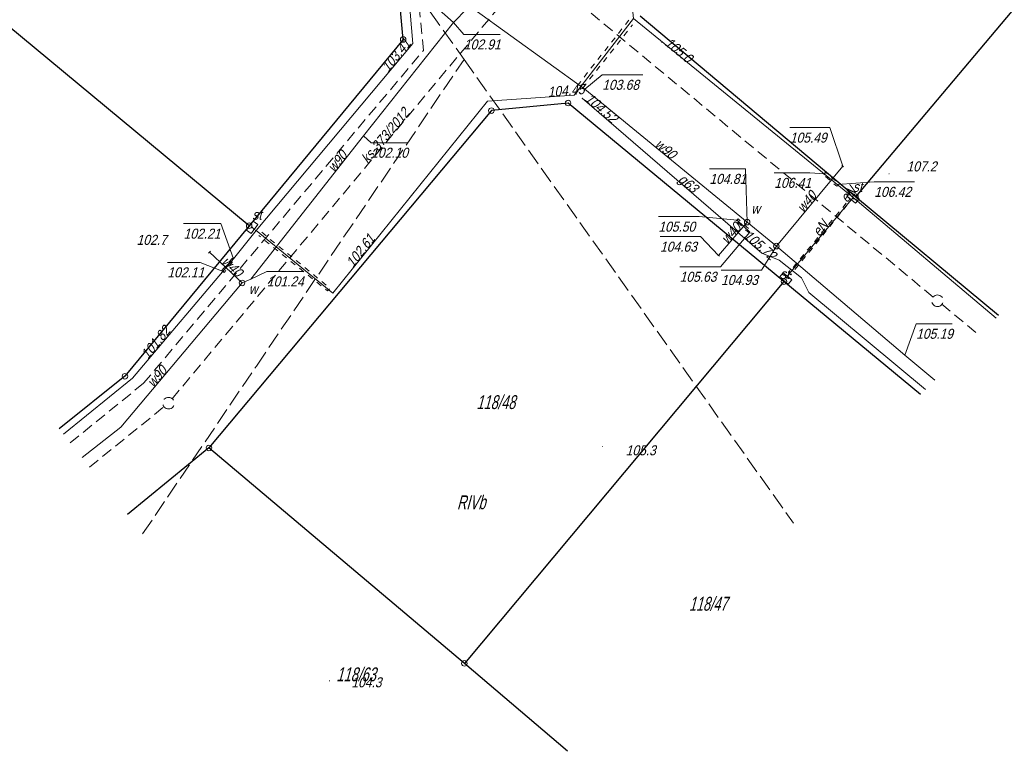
# Model space of a CAD drawing. Extents: x 6530721 to 6531385, y 5978377 to 5979143.
# Tile 4 of 146: x 6531179 to 6531267, y 5978377 to 5978443. Entities that reach past the tile are written whole.
import ezdxf

# ---------------------------------------------------------------- set-up
doc = ezdxf.new("R2010")
doc.units = 0
for name, pattern in [('AB_rokocin 2014-08-13 AC2004$0$0.5_0.5', [1, 0.5, -0.5]), ('AB_rokocin 2014-08-13 AC2004$0$1.0_0.5', [1.5, 1, -0.5]), ('AB_rokocin 2014-08-13 AC2004$0$l217_500', [2, 1.5, -0.5]), ('AB_rokocin 2014-08-13 AC2004$0$l219_500', [0])]:
    doc.linetypes.add(name, pattern=pattern)
for name, color, linetype, lineweight in [('AB-wymiarowa', 7, 'Continuous', 30), ('AB_rokocin 2014-08-13 AC2004$0$202-Punkt graniczny stabilizowany trwale', 7, 'Continuous', 18), ('AB_rokocin 2014-08-13 AC2004$0$209-Opis konturu klasyfikacyjnego', 7, 'Continuous', 18), ('AB_rokocin 2014-08-13 AC2004$0$211-Nr działki', 7, 'Continuous', 18), ('AB_rokocin 2014-08-13 AC2004$0$217-Granica konturu klasyfikcyjnego', 7, 'Continuous', 18), ('AB_rokocin 2014-08-13 AC2004$0$219-Linia granicy', 7, 'Continuous', 18), ('AB_rokocin 2014-08-13 AC2004$0$621-Punkt rzędnej przewodu-SWPOD', 7, 'Continuous', 18), ('AB_rokocin 2014-08-13 AC2004$0$621-Punkt rzędnej przewodu-SWPOD-Atr2', 7, 'Continuous', 18), ('AB_rokocin 2014-08-13 AC2004$0$621-Punkt rzędnej przewodu-SWPOD-Atr3', 7, 'Continuous', 18), ('AB_rokocin 2014-08-13 AC2004$0$625-Punkt rzędnej przewodu-SEPOD', 7, 'Continuous', 18), ('AB_rokocin 2014-08-13 AC2004$0$625-Punkt rzędnej przewodu-SEPOD-Atr2', 7, 'Continuous', 18), ('AB_rokocin 2014-08-13 AC2004$0$625-Punkt rzędnej przewodu-SEPOD-Atr3', 7, 'Continuous', 18), ('AB_rokocin 2014-08-13 AC2004$0$przepust (powierzchnia)', 7, 'Continuous', 18), ('AB_rokocin 2014-08-13 AC2004$0$przewód elektroenergetyczny (linia)-SEPOD', 7, 'Continuous', 18), ('AB_rokocin 2014-08-13 AC2004$0$przewód elektroenergetyczny (linia)-SEPOD-Atr1', 7, 'Continuous', 18), ('AB_rokocin 2014-08-13 AC2004$0$przewód gazowy (linia)-SG', 7, 'Continuous', 18), ('AB_rokocin 2014-08-13 AC2004$0$przewód gazowy (linia)-SG-Atr1', 7, 'Continuous', 18), ('AB_rokocin 2014-08-13 AC2004$0$przewód kanalizacyjny - projektowany (linia)-SK', 7, 'Continuous', 18), ('AB_rokocin 2014-08-13 AC2004$0$przewód kanalizacyjny - projektowany (linia)-SK-Atr1', 7, 'Continuous', 18), ('AB_rokocin 2014-08-13 AC2004$0$przewód wodociągowy (linia)-SW', 7, 'Continuous', 18), ('AB_rokocin 2014-08-13 AC2004$0$przewód wodociągowy (linia)-SW-Atr1', 7, 'Continuous', 18), ('AB_rokocin 2014-08-13 AC2004$0$punkt o określonej wysokości (sieć gazowa)-SG', 7, 'Continuous', 18), ('AB_rokocin 2014-08-13 AC2004$0$punkt o określonej wysokości (sieć gazowa)-SG-Atr2', 7, 'Continuous', 18), ('AB_rokocin 2014-08-13 AC2004$0$punkt wysokościowy naturalny', 7, 'Continuous', 18), ('AB_rokocin 2014-08-13 AC2004$0$punkt wysokościowy naturalny-Atr2', 7, 'Continuous', 18), ('AB_rokocin 2014-08-13 AC2004$0$szafa sterownicza (punkt)-SE', 7, 'Continuous', 18), ('AB_rokocin 2014-08-13 AC2004$0$szafa sterownicza (punkt)-SE-Atr17', 7, 'Continuous', 18), ('AB_rokocin 2014-08-13 AC2004$0$właz (punkt)-SW', 7, 'Continuous', 18), ('AB_rokocin 2014-08-13 AC2004$0$właz (punkt)-SW-Atr17', 7, 'Continuous', 18), ('AB_rokocin 2014-08-13 AC2004$0$właz (punkt)-SW-Atr2', 7, 'Continuous', 18), ('AB_rokocin 2014-08-13 AC2004$0$właz (punkt)-SW-Atr3', 7, 'Continuous', 18)]:
    doc.layers.add(name, color=color, linetype=linetype, lineweight=lineweight)
doc.styles.add('AB_rokocin 2014-08-13 AC2004$0$Standard', font='txt')

# ---------------------------------------------------------------- blocks, each defined once
blk = doc.blocks.new('AB_rokocin 2014-08-13 AC2004$0$621')
at = {"linetype": 'Continuous', "lineweight": 0}
h = blk.add_hatch(color=0, dxfattribs=at)
edge = h.paths.add_edge_path()
edge.add_arc((0, 0), 0.05, 0, 360)
blk = doc.blocks.new('AB_rokocin 2014-08-13 AC2004$0$PW01')
at = {"linetype": 'Continuous', "lineweight": 13}
h = blk.add_hatch(color=0, dxfattribs=at)
edge = h.paths.add_edge_path()
edge.add_arc((0, 0), 0.045, 0, 360)
blk = doc.blocks.new('AB_rokocin 2014-08-13 AC2004$0$US22')
at = {"color": 0, "linetype": 'Continuous', "lineweight": 13}
blk.add_circle((0, 0), 0.25, dxfattribs=at)
blk = doc.blocks.new('AB_rokocin 2014-08-13 AC2004$0$US19')
at = {"color": 0, "linetype": 'Continuous', "lineweight": 13}
for p, q in [((-0.5, -0.25), (-0.5, 0.25)), ((-0.5, 0.25), (0.5, 0.25)), ((0.5, -0.25), (0.5, 0.25)), ((-0.5, -0.25), (0.5, -0.25))]:
    blk.add_line(p, q, dxfattribs=at)
blk = doc.blocks.new('AB_rokocin 2014-08-13 AC2004$0$PW02')
at = {"linetype": 'Continuous', "lineweight": 13}
h = blk.add_hatch(color=0, dxfattribs=at)
edge = h.paths.add_edge_path()
edge.add_arc((0, 0), 0.045, 0, 360)
blk = doc.blocks.new('AB_rokocin 2014-08-13 AC2004$0$202')
at = {"color": 0, "linetype": 'Continuous', "lineweight": 0}
blk.add_circle((0, 0), 0.25, dxfattribs=at)
blk = doc.blocks.new('AB_rokocin 2014-08-13 AC2004')
at = {"layer": 'AB_rokocin 2014-08-13 AC2004$0$217-Granica konturu klasyfikcyjnego', "color": 3, "linetype": 'AB_rokocin 2014-08-13 AC2004$0$l217_500', "lineweight": 18, "flags": 128}
for points in [[(6531190.15, 5978479.37), (6531218.67, 5978439.22)], [(6531199.98, 5978411.64), (6531218.67, 5978439.22)], [(6531218.67, 5978439.22), (6531248.3, 5978397.518)], [(6531189.747, 5978396.544), (6531199.98, 5978411.64)]]:
    blk.add_lwpolyline(points, dxfattribs=at)
at = {"layer": 'AB_rokocin 2014-08-13 AC2004$0$219-Linia granicy', "color": 92, "linetype": 'AB_rokocin 2014-08-13 AC2004$0$l219_500', "lineweight": 30, "flags": 128}
for points in [[(6531281.69, 5978459.92), (6531253.89, 5978426.87)], [(6531199.33, 5978424.26), (6531160.8, 5978456.22)], [(6531213.19, 5978441.02), (6531212.55, 5978448.01)], [(6531253.89, 5978426.87), (6531234.51, 5978443.13)], [(6531213.19, 5978441.02), (6531199.33, 5978424.26)], [(6531228.03, 5978435.3), (6531221.13, 5978434.62)], [(6531247.45, 5978419.24), (6531228.03, 5978435.3)], [(6531221.13, 5978434.62), (6531195.71, 5978404.27)], [(6531266.773, 5978416.174), (6531253.89, 5978426.87)], [(6531199.33, 5978424.26), (6531188.15, 5978410.72)], [(6531247.45, 5978419.24), (6531218.7, 5978384.89)], [(6531259.74, 5978409.072), (6531247.45, 5978419.24)], [(6531188.15, 5978410.72), (6531182.234, 5978405.99)], [(6531195.71, 5978404.27), (6531188.37, 5978398.274)], [(6531218.7, 5978384.89), (6531195.71, 5978404.27)], [(6531227.967, 5978376.982), (6531218.7, 5978384.89)]]:
    blk.add_lwpolyline(points, dxfattribs=at)
at = {"layer": 'AB_rokocin 2014-08-13 AC2004$0$621-Punkt rzędnej przewodu-SWPOD-Atr2', "color": 5, "linetype": 'ByBlock', "flags": 128}
for points in [[(6531217.72, 5978442.56), (6531218.65, 5978441.47), (6531221.931, 5978441.47)], [(6531229.54, 5978436.56), (6531231.1, 5978437.84), (6531234.744, 5978437.84)], [(6531252.74, 5978429.62), (6531251.57, 5978433.09), (6531247.983, 5978433.09)], [(6531209.63, 5978432.34), (6531210.31, 5978431.73), (6531213.616, 5978431.73)], [(6531241.56, 5978421.59), (6531239.93, 5978423.28), (6531236.305, 5978423.28)], [(6531199.48, 5978419.47), (6531200.93, 5978420.15), (6531204.211, 5978420.15)], [(6531258.34, 5978412.61), (6531259.35, 5978415.44), (6531262.605, 5978415.44)]]:
    blk.add_lwpolyline(points, dxfattribs=at)
at = {"layer": 'AB_rokocin 2014-08-13 AC2004$0$625-Punkt rzędnej przewodu-SEPOD-Atr2', "color": 1, "linetype": 'ByBlock', "flags": 128}
for points in [[(6531251.09, 5978428.92), (6531249.79, 5978429.02), (6531246.58, 5978429.02)], [(6531252.26, 5978427.97), (6531255.58, 5978428.21), (6531259.192, 5978428.21)], [(6531243.23, 5978424.76), (6531239.81, 5978425.08), (6531236.153, 5978425.08)], [(6531197.91, 5978421.29), (6531196.78, 5978424.45), (6531193.429, 5978424.45)], [(6531244.39, 5978423.68), (6531241.74, 5978420.57), (6531238.07, 5978420.57)], [(6531196.98, 5978420.14), (6531194.92, 5978420.97), (6531191.971, 5978420.97)]]:
    blk.add_lwpolyline(points, dxfattribs=at)
at = {"layer": 'AB_rokocin 2014-08-13 AC2004$0$przepust (powierzchnia)', "color": 7, "linetype": 'AB_rokocin 2014-08-13 AC2004$0$0.5_0.5', "lineweight": 18, "flags": 128}
for points in [[(6531233.49, 5978442.75), (6531228.88, 5978436.89), (6531229.33, 5978436.63), (6531233.84, 5978442.35)], [(6531253.06, 5978426.29), (6531247.86, 5978420.01), (6531248.08, 5978419.86), (6531253.15, 5978426.16)], [(6531200.46, 5978423.67), (6531206.6, 5978418.65), (6531206.38, 5978418.4), (6531200.21, 5978423.38)], [(6531196.87, 5978420.23), (6531197.08, 5978420.05), (6531198.01, 5978421.22), (6531197.82, 5978421.35), (6531196.87, 5978420.24)]]:
    blk.add_lwpolyline(points, dxfattribs=at)
for points in [[(6531251.03, 5978428.84), (6531251.09, 5978428.92), (6531251.19, 5978429.07), (6531252.4, 5978428.06), (6531252.2, 5978427.82)], [(6531243.16, 5978424.7), (6531243.34, 5978424.87), (6531244.49, 5978423.79), (6531244.31, 5978423.61)]]:
    blk.add_lwpolyline(points, close=True, dxfattribs=at)
at = {"layer": 'AB_rokocin 2014-08-13 AC2004$0$przewód elektroenergetyczny (linia)-SEPOD', "color": 1, "linetype": 'Continuous', "lineweight": 18, "flags": 128}
for points in [[(6531231.61, 5978502.15), (6531248.22, 5978488.45), (6531248.47, 5978482.67), (6531226.27, 5978455.71), (6531233.22, 5978449.8), (6531233.93, 5978442.9), (6531228.59, 5978436), (6531220.79, 5978435.46), (6531206.86, 5978418.19), (6531199.95, 5978423.84), (6531199.76, 5978423.95), (6531199.6, 5978424.13), (6531199.76, 5978423.95), (6531199.95, 5978423.84), (6531214.05, 5978440.67), (6531213.41, 5978448.44), (6531197.86, 5978461.72), (6531203.25, 5978468.09), (6531203.44, 5978468.3), (6531203.62, 5978468.48), (6531196.63, 5978474.13), (6531184.24, 5978484.19), (6531164.9, 5978500.2)], [(6531266.556, 5978415.955), (6531253.67, 5978426.81), (6531233.93, 5978442.9)], [(6531253.68, 5978426.81), (6531247.92, 5978419.93), (6531247.75, 5978419.71), (6531247.61, 5978419.51)], [(6531243.23, 5978424.76), (6531244.39, 5978423.68)], [(6531199.95, 5978423.84), (6531197.91, 5978421.29), (6531188.84, 5978410.55), (6531182.61, 5978405.517)]]:
    blk.add_lwpolyline(points, dxfattribs=at)
at = {"layer": 'AB_rokocin 2014-08-13 AC2004$0$przewód gazowy (linia)-SG', "color": 40, "linetype": 'Continuous', "lineweight": 18, "flags": 128}
blk.add_lwpolyline([(6531229.29, 5978435.73), (6531245.46, 5978421.79), (6531247.01, 5978421.17), (6531249.03, 5978419.57), (6531249.69, 5978418.25), (6531260.183, 5978409.518)], dxfattribs=at)
at = {"layer": 'AB_rokocin 2014-08-13 AC2004$0$przewód kanalizacyjny - projektowany (linia)-SK', "color": 32, "linetype": 'AB_rokocin 2014-08-13 AC2004$0$1.0_0.5', "lineweight": 18, "flags": 128}
for points in [[(6531215.01, 5978440.03), (6531214.12, 5978449.18)], [(6531192.4, 5978408.69), (6531224.61, 5978447.28)], [(6531260.88, 5978417.85), (6531225.32, 5978447.35)], [(6531189.83, 5978410.09), (6531215.01, 5978440.03)], [(6531261.65, 5978417.21), (6531265.026, 5978414.409)], [(6531183.235, 5978404.731), (6531189.83, 5978410.09)], [(6531184.965, 5978402.556), (6531191.69, 5978407.99)]]:
    blk.add_lwpolyline(points, dxfattribs=at)
for points in [[(6531261.58, 5978417.1), (6531261.49, 5978417.04), (6531261.38, 5978417.01), (6531261.27, 5978417), (6531261.17, 5978417.01), (6531261.06, 5978417.04), (6531260.97, 5978417.1), (6531260.88, 5978417.17), (6531260.82, 5978417.26), (6531260.77, 5978417.35), (6531260.75, 5978417.46), (6531260.75, 5978417.57), (6531260.77, 5978417.68), (6531260.82, 5978417.78), (6531260.88, 5978417.87), (6531260.96, 5978417.94), (6531261.05, 5978418), (6531261.16, 5978418.03), (6531261.27, 5978418.04), (6531261.37, 5978418.03), (6531261.48, 5978418), (6531261.57, 5978417.94), (6531261.66, 5978417.87), (6531261.72, 5978417.78), (6531261.77, 5978417.69), (6531261.79, 5978417.58), (6531261.79, 5978417.47), (6531261.77, 5978417.36), (6531261.72, 5978417.26), (6531261.66, 5978417.17)], [(6531192.39, 5978407.88), (6531192.3, 5978407.82), (6531192.19, 5978407.79), (6531192.08, 5978407.78), (6531191.98, 5978407.79), (6531191.87, 5978407.82), (6531191.78, 5978407.88), (6531191.69, 5978407.95), (6531191.63, 5978408.04), (6531191.58, 5978408.13), (6531191.56, 5978408.24), (6531191.56, 5978408.35), (6531191.58, 5978408.46), (6531191.63, 5978408.56), (6531191.69, 5978408.65), (6531191.77, 5978408.72), (6531191.86, 5978408.78), (6531191.97, 5978408.81), (6531192.08, 5978408.82), (6531192.18, 5978408.81), (6531192.29, 5978408.78), (6531192.38, 5978408.72), (6531192.47, 5978408.65), (6531192.53, 5978408.56), (6531192.58, 5978408.47), (6531192.6, 5978408.36), (6531192.6, 5978408.25), (6531192.58, 5978408.14), (6531192.53, 5978408.04), (6531192.47, 5978407.95)]]:
    blk.add_lwpolyline(points, close=True, dxfattribs=at)
at = {"layer": 'AB_rokocin 2014-08-13 AC2004$0$przewód wodociągowy (linia)-SW', "color": 5, "linetype": 'Continuous', "lineweight": 18, "flags": 128}
for points in [[(6531218.95, 5978443.82), (6531217.72, 5978442.56), (6531216.15, 5978443.93), (6531215.99, 5978444.09)], [(6531219.33, 5978444.1), (6531219.54, 5978443.76), (6531229.54, 5978436.56), (6531244.14, 5978424.58)], [(6531217.72, 5978442.56), (6531209.63, 5978432.34), (6531199.48, 5978419.47), (6531198.69, 5978419.12)], [(6531246.77, 5978422.43), (6531252.74, 5978429.62)], [(6531252.66, 5978429.68), (6531252.82, 5978429.56)], [(6531244.14, 5978424.58), (6531241.56, 5978421.59)], [(6531244.14, 5978424.58), (6531246.77, 5978422.43)], [(6531195.68, 5978421.81), (6531195.86, 5978421.97)], [(6531246.77, 5978422.43), (6531258.34, 5978412.61), (6531261.023, 5978410.367)], [(6531198.69, 5978419.12), (6531195.77, 5978421.89)], [(6531241.48, 5978421.66), (6531241.64, 5978421.52)], [(6531198.69, 5978419.12), (6531187.78, 5978406.13), (6531184.29, 5978403.404)]]:
    blk.add_lwpolyline(points, dxfattribs=at)
at = {"layer": 'AB_rokocin 2014-08-13 AC2004$0$właz (punkt)-SW-Atr2', "color": 5, "linetype": 'ByBlock', "flags": 128}
for points in [[(6531244.14, 5978424.58), (6531243.98, 5978429.38), (6531240.75, 5978429.38)], [(6531246.77, 5978422.43), (6531245.42, 5978420.28), (6531241.795, 5978420.28)]]:
    blk.add_lwpolyline(points, dxfattribs=at)
at = {"layer": 'AB_rokocin 2014-08-13 AC2004$0$202-Punkt graniczny stabilizowany trwale', "color": 7, "linetype": 'Continuous', "lineweight": 18, "rotation": 171.887}
for p in [(6531213.19, 5978441.02), (6531228.03, 5978435.3), (6531221.13, 5978434.62), (6531253.89, 5978426.87), (6531199.33, 5978424.26), (6531247.45, 5978419.24), (6531188.15, 5978410.72), (6531195.71, 5978404.27), (6531218.7, 5978384.89)]:
    blk.add_blockref('AB_rokocin 2014-08-13 AC2004$0$202', p, dxfattribs=at)
at = {"layer": 'AB_rokocin 2014-08-13 AC2004$0$621-Punkt rzędnej przewodu-SWPOD', "color": 5, "linetype": 'Continuous', "lineweight": 18}
for p in [(6531217.72, 5978442.56), (6531229.54, 5978436.56), (6531209.63, 5978432.34), (6531252.74, 5978429.62), (6531241.56, 5978421.59), (6531199.48, 5978419.47), (6531258.34, 5978412.61)]:
    blk.add_blockref('AB_rokocin 2014-08-13 AC2004$0$621', p, dxfattribs=at)
at = {"layer": 'AB_rokocin 2014-08-13 AC2004$0$625-Punkt rzędnej przewodu-SEPOD', "color": 1, "linetype": 'Continuous', "lineweight": 18}
for p in [(6531236.46, 5978440.76), (6531213.24, 5978439.7), (6531227.25, 5978435.91), (6531251.09, 5978428.92), (6531252.26, 5978427.97), (6531243.23, 5978424.76), (6531244.39, 5978423.68), (6531197.91, 5978421.29), (6531196.98, 5978420.14), (6531207.91, 5978419.51), (6531189.6, 5978411.46)]:
    blk.add_blockref('AB_rokocin 2014-08-13 AC2004$0$621', p, dxfattribs=at)
at = {"layer": 'AB_rokocin 2014-08-13 AC2004$0$punkt o określonej wysokości (sieć gazowa)-SG', "color": 40, "linetype": 'Continuous', "lineweight": 13}
for p in [(6531229.29, 5978435.73), (6531247.01, 5978421.17)]:
    blk.add_blockref('AB_rokocin 2014-08-13 AC2004$0$PW02', p, dxfattribs=at)
at = {"layer": 'AB_rokocin 2014-08-13 AC2004$0$punkt wysokościowy naturalny', "color": 7, "linetype": 'Continuous', "lineweight": 13}
for p in [(6531256.91, 5978428.93), (6531191.69, 5978422.57), (6531231.11, 5978404.4), (6531206.56, 5978383.32)]:
    blk.add_blockref('AB_rokocin 2014-08-13 AC2004$0$PW01', p, dxfattribs=at)
at = {"layer": 'AB_rokocin 2014-08-13 AC2004$0$szafa sterownicza (punkt)-SE', "color": 7, "linetype": 'Continuous', "lineweight": 18}
for p, rotation in [((6531253.67, 5978426.81), 141.34), ((6531199.6, 5978424.13), 53.42699999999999), ((6531247.61, 5978419.51), 140.39)]:
    blk.add_blockref('AB_rokocin 2014-08-13 AC2004$0$US19', p, dxfattribs=dict(at, rotation=rotation))
at = {"layer": 'AB_rokocin 2014-08-13 AC2004$0$właz (punkt)-SW', "color": 7, "linetype": 'Continuous', "lineweight": 18}
for p in [(6531244.14, 5978424.58), (6531246.77, 5978422.43), (6531198.69, 5978419.12)]:
    blk.add_blockref('AB_rokocin 2014-08-13 AC2004$0$US22', p, dxfattribs=at)
at = {"layer": 'AB_rokocin 2014-08-13 AC2004$0$209-Opis konturu klasyfikacyjnego', "color": 3, "linetype": 'Continuous', "lineweight": 20, "style": 'AB_rokocin 2014-08-13 AC2004$0$Standard', "oblique": 15, "width": 0.689}
blk.add_text('RIVb', height=1.25, dxfattribs=at).set_placement((6531218.03, 5978398.76))
at = {"layer": 'AB_rokocin 2014-08-13 AC2004$0$211-Nr działki', "color": 92, "linetype": 'Continuous', "lineweight": 30, "style": 'AB_rokocin 2014-08-13 AC2004$0$Standard', "oblique": 15}
for s, width, p in [('118/48', 0.683, (6531219.78, 5978407.77)), ('118/47', 0.672, (6531238.91, 5978389.63)), ('118/63', 0.695, (6531207.17, 5978383.28))]:
    blk.add_text(s, height=1.25, dxfattribs=dict(at, width=width)).set_placement(p)
at = {"layer": 'AB_rokocin 2014-08-13 AC2004$0$621-Punkt rzędnej przewodu-SWPOD-Atr3', "color": 5, "linetype": 'ByBlock', "lineweight": 20, "style": 'AB_rokocin 2014-08-13 AC2004$0$Standard', "oblique": 15, "width": 0.9}
for s, p in [('102.91', (6531218.65, 5978440.12)), ('103.68', (6531231.1, 5978436.49)), ('105.49', (6531247.983, 5978431.74)), ('102.10', (6531210.31, 5978430.38)), ('104.63', (6531236.305, 5978421.93)), ('101.24', (6531200.93, 5978418.8)), ('105.19', (6531259.35, 5978414.09))]:
    blk.add_text(s, height=0.9, dxfattribs=at).set_placement(p)
at = {"layer": 'AB_rokocin 2014-08-13 AC2004$0$625-Punkt rzędnej przewodu-SEPOD-Atr2', "color": 1, "linetype": 'ByBlock', "lineweight": 20, "style": 'AB_rokocin 2014-08-13 AC2004$0$Standard', "oblique": 15, "width": 0.9}
for s, rotation, p in [('103.41', 50.843, (6531211.84, 5978438.03)), ('105.0', 320.449, (6531236.66, 5978440.58)), ('104.45', 4.77, (6531226.23, 5978435.84)), ('102.61', 51.901, (6531208.67, 5978420.44)), ('101.82', 50.88, (6531190.21, 5978412.19))]:
    blk.add_text(s, height=0.9, rotation=rotation, dxfattribs=at).set_placement(p)
at = {"layer": 'AB_rokocin 2014-08-13 AC2004$0$625-Punkt rzędnej przewodu-SEPOD-Atr3', "color": 1, "linetype": 'ByBlock', "lineweight": 20, "style": 'AB_rokocin 2014-08-13 AC2004$0$Standard', "oblique": 15, "width": 0.9}
for s, p in [('106.41', (6531246.58, 5978427.67)), ('106.42', (6531255.58, 5978426.86)), ('105.50', (6531236.153, 5978423.73)), ('102.21', (6531193.429, 5978423.1)), ('102.11', (6531191.971, 5978419.62)), ('105.63', (6531238.07, 5978419.22))]:
    blk.add_text(s, height=0.9, dxfattribs=at).set_placement(p)
at = {"layer": 'AB_rokocin 2014-08-13 AC2004$0$przewód elektroenergetyczny (linia)-SEPOD-Atr1', "color": 1, "linetype": 'ByBlock', "lineweight": 20, "style": 'AB_rokocin 2014-08-13 AC2004$0$Standard', "oblique": 15, "width": 0.9}
for p in [(6531253.13, 5978426.27), (6531250.63, 5978423.22)]:
    blk.add_text('eN', height=0.9, rotation=51.34, dxfattribs=at).set_placement(p)
at = {"layer": 'AB_rokocin 2014-08-13 AC2004$0$przewód gazowy (linia)-SG-Atr1', "color": 40, "linetype": 'ByBlock', "lineweight": 20, "style": 'AB_rokocin 2014-08-13 AC2004$0$Standard', "oblique": 15, "width": 0.9}
blk.add_text('g63', height=0.9, rotation=319.236, dxfattribs=at).set_placement((6531237.87, 5978428.33))
at = {"layer": 'AB_rokocin 2014-08-13 AC2004$0$przewód kanalizacyjny - projektowany (linia)-SK-Atr1', "color": 34, "linetype": 'ByBlock', "lineweight": 20, "style": 'AB_rokocin 2014-08-13 AC2004$0$Standard', "oblique": 15, "width": 0.9}
blk.add_text('ks-373/2012', height=0.9, rotation=50.149, dxfattribs=at).set_placement((6531210, 5978429.78))
at = {"layer": 'AB_rokocin 2014-08-13 AC2004$0$przewód wodociągowy (linia)-SW-Atr1', "color": 5, "linetype": 'ByBlock', "lineweight": 20, "style": 'AB_rokocin 2014-08-13 AC2004$0$Standard', "oblique": 15, "width": 0.9}
for s, rotation, p in [('w90', 320.629, (6531235.76, 5978431.46)), ('w90', 51.739, (6531206.99, 5978428.99)), ('w40', 50.297, (6531249.2, 5978425.36)), ('w40', 49.21, (6531242.37, 5978422.53)), ('w40', 316.51, (6531196.77, 5978420.94)), ('w90', 49.974, (6531190.73, 5978409.64))]:
    blk.add_text(s, height=0.9, rotation=rotation, dxfattribs=at).set_placement(p)
at = {"layer": 'AB_rokocin 2014-08-13 AC2004$0$punkt o określonej wysokości (sieć gazowa)-SG-Atr2', "color": 40, "linetype": 'ByBlock', "lineweight": 20, "style": 'AB_rokocin 2014-08-13 AC2004$0$Standard', "oblique": 15, "width": 0.9}
for s, p in [('104.52', (6531229.47, 5978435.58)), ('105.72', (6531243.75, 5978423.27))]:
    blk.add_text(s, height=0.9, rotation=319.236, dxfattribs=at).set_placement(p)
at = {"layer": 'AB_rokocin 2014-08-13 AC2004$0$punkt wysokościowy naturalny-Atr2', "color": 252, "linetype": 'ByBlock', "lineweight": 20, "style": 'AB_rokocin 2014-08-13 AC2004$0$Standard', "oblique": 15, "width": 0.9}
for s, p in [('107.2', (6531258.48, 5978429.15)), ('102.7', (6531189.2, 5978422.54)), ('105.3', (6531233.21, 5978403.61)), ('104.3', (6531208.53, 5978382.74))]:
    blk.add_text(s, height=0.9, dxfattribs=at).set_placement(p)
at = {"layer": 'AB_rokocin 2014-08-13 AC2004$0$szafa sterownicza (punkt)-SE-Atr17', "color": 7, "linetype": 'ByBlock', "lineweight": 20, "style": 'AB_rokocin 2014-08-13 AC2004$0$Standard', "oblique": 15, "width": 0.9}
for p in [(6531253.65, 5978427.31), (6531199.61, 5978424.8), (6531247.09, 5978419.47)]:
    blk.add_text('st', height=0.9, dxfattribs=at).set_placement(p)
at = {"layer": 'AB_rokocin 2014-08-13 AC2004$0$właz (punkt)-SW-Atr17', "color": 5, "linetype": 'ByBlock', "lineweight": 20, "style": 'AB_rokocin 2014-08-13 AC2004$0$Standard', "oblique": 15, "width": 0.9}
for p in [(6531244.51, 5978425.35), (6531199.3, 5978418.13)]:
    blk.add_text('w', height=0.9, dxfattribs=at).set_placement(p)
at = {"layer": 'AB_rokocin 2014-08-13 AC2004$0$właz (punkt)-SW-Atr3', "color": 5, "linetype": 'ByBlock', "lineweight": 20, "style": 'AB_rokocin 2014-08-13 AC2004$0$Standard', "oblique": 15, "width": 0.9}
for s, p in [('104.81', (6531240.75, 5978428.03)), ('104.93', (6531241.795, 5978418.93))]:
    blk.add_text(s, height=0.9, dxfattribs=at).set_placement(p)

msp = doc.modelspace()

# ---------------------------------------------------------------- block references
at = {"layer": 'AB-wymiarowa'}
msp.add_blockref('AB_rokocin 2014-08-13 AC2004', (0, 0), dxfattribs=at)

doc.saveas('drawing.dxf')
